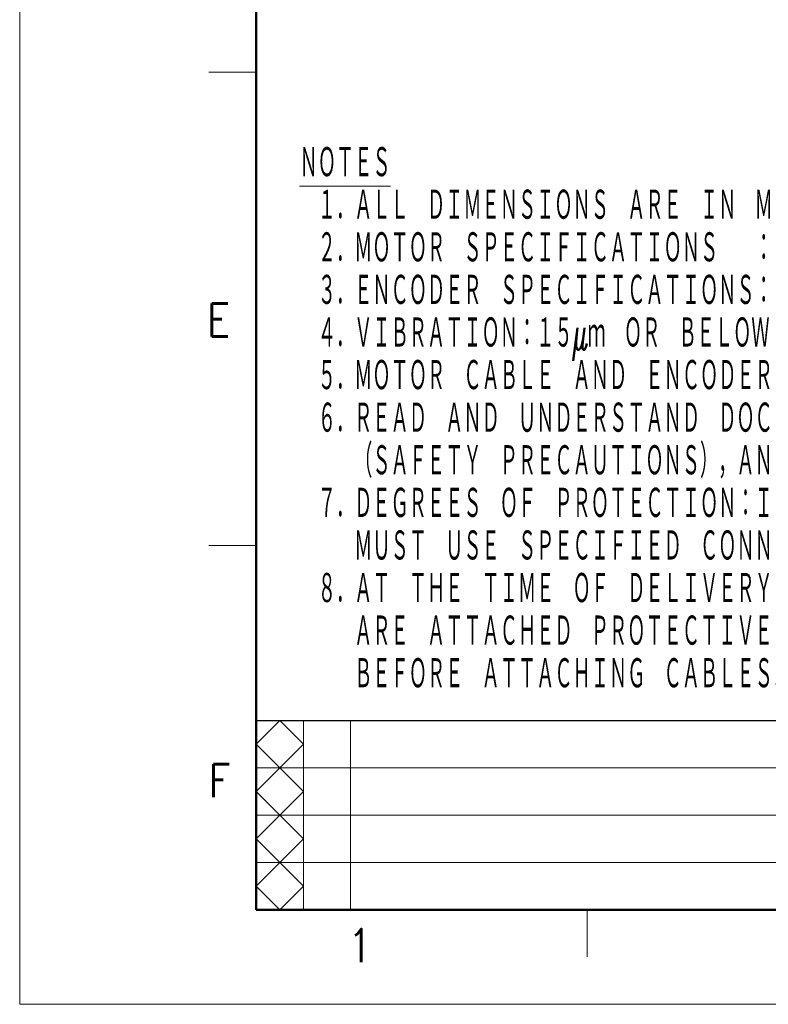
# Model space of a CAD drawing. Header units: millimetres. Extents: x 0 to 594, y 0 to 420.
# Tile 1 of 118: x 0 to 112, y 0 to 147. Entities that reach past the tile are written whole.
import ezdxf

# ---------------------------------------------------------------- set-up
doc = ezdxf.new("R2010")
doc.units = ezdxf.units.MM
doc.header["$LTSCALE"] = 0.257233
doc.layers.add('NoLayerName_001', color=7, linetype='Continuous')
doc.styles.get("Standard").update_dxf_attribs({"font": 'txt', "bigfont": 'extfont2'})

msp = doc.modelspace()

# ---------------------------------------------------------------- linework, layer by layer
at = {"layer": 'NoLayerName_001', "color": 7, "linetype": 'Continuous', "lineweight": 13}
for p, q in [((0, 0), (0, 420.0255)), ((593.9754, 0), (0, 0))]:
    msp.add_line(p, q, dxfattribs=at)
at = {"layer": 'NoLayerName_001', "color": 7, "linetype": 'Continuous', "lineweight": 50}
for p, q in [((35.3557, 14.1423), (35.3557, 405.8832)), ((579.8331, 14.1423), (35.3557, 14.1423))]:
    msp.add_line(p, q, dxfattribs=at)
at = {"layer": 'NoLayerName_001', "color": 2, "linetype": 'Continuous', "lineweight": 13}
for p, q in [((28.2845, 139.3014), (35.3557, 139.3014)), ((35.3557, 68.59), (28.2845, 68.59)), ((35.3557, 38.8912), (38.8912, 42.4268)), ((38.8912, 42.4268), (42.4268, 38.8912)), ((42.4268, 14.1423), (42.4268, 42.4268)), ((49.4979, 42.4268), (49.4979, 14.1423)), ((42.4268, 31.8201), (35.3557, 38.8912)), ((35.3557, 31.8201), (42.4268, 38.8912)), ((176.7784, 35.3557), (35.3557, 35.3557)), ((35.3557, 31.8201), (42.4268, 24.749)), ((35.3557, 24.749), (42.4268, 31.8201)), ((35.3557, 28.2845), (176.7784, 28.2845)), ((42.4268, 17.6778), (35.3557, 24.749)), ((35.3557, 17.6778), (42.4268, 24.749)), ((176.7784, 21.2134), (35.3557, 21.2134)), ((35.3557, 17.6778), (38.8912, 14.1423)), ((38.8912, 14.1423), (42.4268, 17.6778)), ((84.8536, 14.1423), (84.8536, 7.0711))]:
    msp.add_line(p, q, dxfattribs=at)
at = {"layer": 'NoLayerName_001', "color": 7, "linetype": 'Continuous', "lineweight": 25}
msp.add_line((35.3557, 42.4268), (579.8331, 42.4268), dxfattribs=at)

# ---------------------------------------------------------------- texts
at = {"layer": 'NoLayerName_001', "color": 3, "lineweight": 13, "insert": (41.8632, 46.9019), "char_height": 4.949795, "attachment_point": 7, "line_spacing_factor": 0.771429}
msp.add_mtext('\\A1;\\W0.5000;\\LＮＯＴＥＳ\\l\\P\u3000１．ＡＬＬ\u3000ＤＩＭＥＮＳＩＯＮＳ\u3000ＡＲＥ\u3000ＩＮ\u3000ＭＩＬＬＩＭＥＴＥＲＳ．\\P\u3000２．ＭＯＴＯＲ\u3000ＳＰＥＣＩＦＩＣＡＴＩＯＮＳ\u3000\u3000：９００－１７２－６０３\\P\u3000３．ＥＮＣＯＤＥＲ\u3000ＳＰＥＣＩＦＩＣＡＴＩＯＮＳ：９００－１７２－５０２（２４ＢＩＴ\u3000ＩＮＣＲＥＭＥＮＴＡＬ）\\P\u3000４．ＶＩＢＲＡＴＩＯＮ：１５μｍ\u3000ＯＲ\u3000ＢＥＬＯＷ\u3000ＡＴ\u3000ＲＡＴＥＤ\u3000ＳＰＥＥＤ．\\P\u3000５．ＭＯＴＯＲ\u3000ＣＡＢＬＥ\u3000ＡＮＤ\u3000ＥＮＣＯＤＥＲ\u3000ＣＡＢＬＥ\u3000ＡＲＥ\u3000ＯＰＴＩＯＮＡＬ．\\P\u3000６．ＲＥＡＤ\u3000ＡＮＤ\u3000ＵＮＤＥＲＳＴＡＮＤ\u3000ＤＯＣＵＭＥＮＴ\u3000ＰＡＣＫＥＤ\u3000ＷＩＴＨ\u3000ＭＯＴＯＲ\\P\u3000\u3000\u3000（ＳＡＦＥＴＹ\u3000ＰＲＥＣＡＵＴＩＯＮＳ），ＡＮＤ\u3000ＢＥ\u3000ＣＡＲＥＦＵＬ\u3000ＵＳＩＮＧ\u3000ＭＯＴＯＲ．\\P\u3000７．ＤＥＧＲＥＥＳ\u3000ＯＦ\u3000ＰＲＯＴＥＣＴＩＯＮ：ＩＰ６７\u3000ＥＸＣＥＰＴ\u3000ＦＯＲ\u3000ＳＨＡＦＴ\u3000ＯＰＥＮＩＮＧ．\\P\u3000\u3000\u3000ＭＵＳＴ\u3000ＵＳＥ\u3000ＳＰＥＣＩＦＩＥＤ\u3000ＣＯＮＮＥＣＴＯＲＳ\u3000ＦＯＲ\u3000ＭＯＴＯＲ．\\P\u3000８．ＡＴ\u3000ＴＨＥ\u3000ＴＩＭＥ\u3000ＯＦ\u3000ＤＥＬＩＶＥＲＹ\u3000ＯＦ\u3000ＭＯＴＯＲ，\u3000ＥＡＣＨ\u3000ＯＦ\u3000ＣＯＮＮＥＣＴＯＲＳ\\P\u3000\u3000\u3000ＡＲＥ\u3000ＡＴＴＡＣＨＥＤ\u3000ＰＲＯＴＥＣＴＩＶＥ\u3000ＰＡＲＴＳ．\u3000ＰＬＥＡＳＥ\u3000ＲＥＭＯＶＥ\u3000ＴＨＥＭ\\P\u3000\u3000\u3000ＢＥＦＯＲＥ\u3000ＡＴＴＡＣＨＩＮＧ\u3000ＣＡＢＬＥＳ．', dxfattribs=at)
at = {"layer": 'NoLayerName_001', "color": 2, "lineweight": 13, "char_height": 4.949795, "attachment_point": 7}
for s, insert in [('\\A1;\\W0.8600;E', (28.0275, 99.7808)), ('\\A1;\\W0.8600;F', (28.2548, 30.945)), ('\\A1;\\W0.8600;1', (49.0719, 6.2944))]:
    msp.add_mtext(s, dxfattribs=dict(at, insert=insert))

doc.saveas('drawing.dxf')
